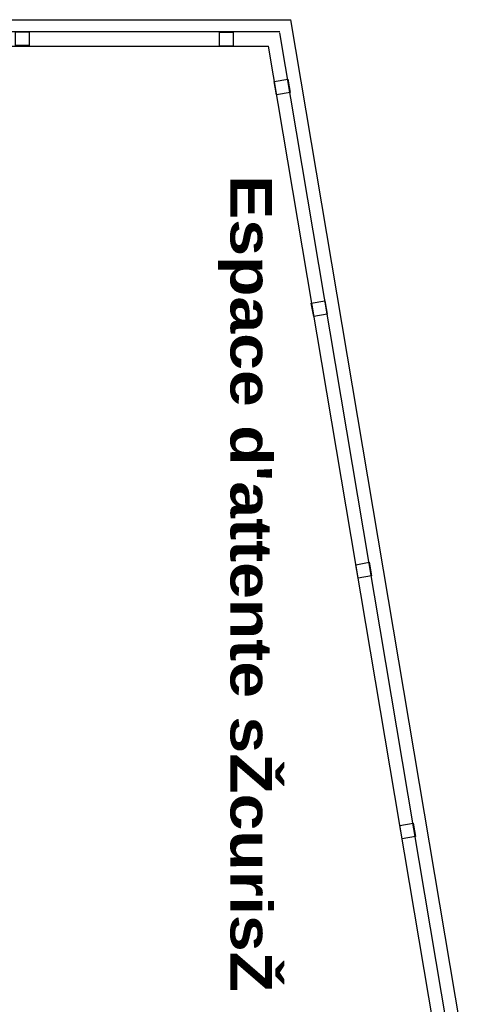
# Model space of a CAD drawing. Header units: millimetres. Extents: x -11.8 to 86.8, y 45.9 to 95.9.
# Tile 106 of 108: x 45.6 to 47.3, y 82.8 to 86.4. Entities that reach past the tile are written whole.
import ezdxf

# ---------------------------------------------------------------- set-up
doc = ezdxf.new("R2010")
doc.units = ezdxf.units.MM
doc.header["$MEASUREMENT"] = 0
doc.layers.add('Structure etage', color=7, linetype='Continuous')
doc.styles.get("Standard").update_dxf_attribs({"font": 'BKANT.TTF'})

# ---------------------------------------------------------------- blocks, each defined once
blk = doc.blocks.new('PD_16413')
at = {"layer": 'Structure etage', "color": 0}
for p, q in [((44.6605, -10.3212), (46.4592, -10.3212)), ((47.1286, -14.2949), (46.4592, -10.3212)), ((44.6605, -10.3645), (46.4186, -10.3645)), ((47.0799, -14.2949), (46.4186, -10.3695)), ((44.6605, -10.4177), (46.3775, -10.4177)), ((47.0306, -14.2949), (46.3775, -10.4177)), ((44.6846, -14.2949), (47.0306, -14.2949))]:
    blk.add_line(p, q, dxfattribs=at)
for points in [[(44.7604, -10.4135), (44.7104, -10.4139), (44.71, -10.3639), (44.76, -10.3635), (44.7604, -10.4135)], [(45.5045, -10.4152), (45.4545, -10.4156), (45.4541, -10.3656), (45.5041, -10.3652), (45.5045, -10.4152)], [(46.2486, -10.417), (46.1986, -10.4173), (46.1982, -10.3673), (46.2482, -10.367), (46.2486, -10.417)], [(46.4475, -10.5379), (46.4562, -10.5872), (46.4069, -10.5958), (46.3982, -10.5466), (46.4475, -10.5379)], [(46.5829, -11.3477), (46.5916, -11.3969), (46.5424, -11.4056), (46.5337, -11.3564), (46.5829, -11.3477)], [(46.745, -12.3027), (46.7537, -12.3519), (46.7045, -12.3606), (46.6958, -12.3114), (46.745, -12.3027)], [(46.9058, -13.2549), (46.9145, -13.3041), (46.8653, -13.3128), (46.8566, -13.2636), (46.9058, -13.2549)], [(47.0671, -14.2134), (47.0758, -14.2626), (47.0265, -14.2713), (47.0178, -14.2221), (47.0671, -14.2134)]]:
    blk.add_lwpolyline(points, dxfattribs=at)
at = {"layer": 'Structure etage', "color": 0, "insert": (46.3897, -10.8889), "char_height": 0.151033, "width": 3.01625, "attachment_point": 1, "rotation": 270}
blk.add_mtext("{\\fArial Black|b0|i0|c0|p34;Espace d'attente sŽcurisŽ\\H1.5725x; }", dxfattribs=at)

msp = doc.modelspace()

# ---------------------------------------------------------------- block references
at = {"layer": 'Structure etage'}
msp.add_blockref('PD_16413', (0.1791, 96.6988), dxfattribs=at)

doc.saveas('drawing.dxf')
